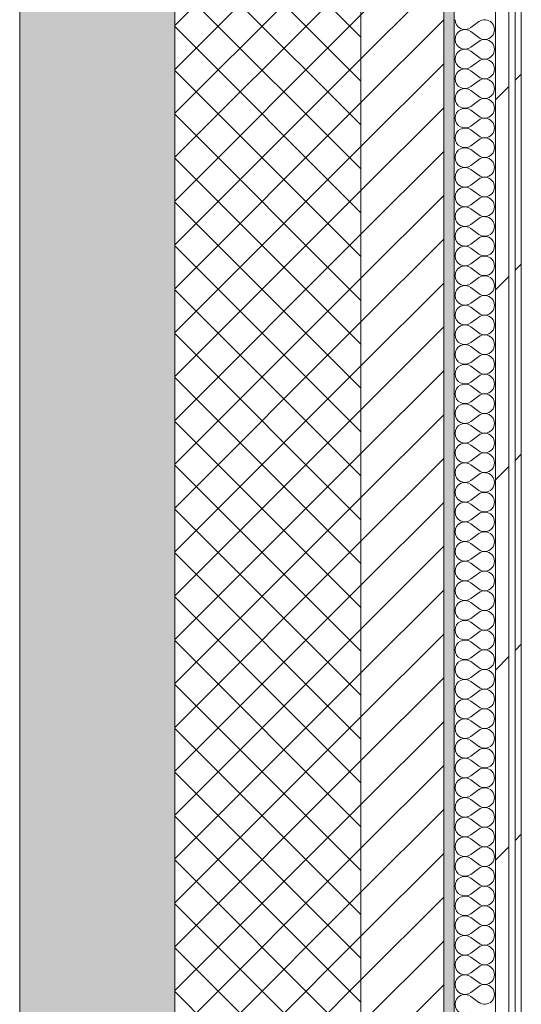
# Model space of a CAD drawing. Header units: millimetres. Extents: x -40968 to 77376, y -17881 to 4746.
# Tile 227 of 256: x -2101 to -1616, y -3619 to -2667. Entities that reach past the tile are written whole.
import ezdxf

# ---------------------------------------------------------------- set-up
doc = ezdxf.new("R2010")
doc.units = ezdxf.units.MM
doc.header["$MEASUREMENT"] = 0
doc.linetypes.add('Wipeout_Contour', pattern=[1000, 0, -1000])
doc.layers.add('12_FAÇ_Façana', color=7, linetype='Continuous')
doc.layers.add('Nuevo_08_E_Envans secs', color=7, linetype='Continuous')
for name, color, linetype, lineweight, true_color in [('12_FAÇ_Façana_Pluma_Nº__102', 7, 'Continuous', 5, 0xcccccc), ('12_FAÇ_Façana_Pluma_Nº__174', 7, 'Continuous', 13, 0xe4ad2c), ('12_FAÇ_Façana_Pluma_Nº__176', 7, 'Continuous', 15, 0x93a0c6), ('Nuevo_08_E_Envans secs_Pluma_Nº__102', 7, 'Continuous', 5, 0xcccccc), ('Nuevo_08_E_Envans secs_Pluma_Nº__171', 171, 'Continuous', 13, 0xaaaaff), ('Nuevo_08_E_Envans secs_Pluma_Nº__177', 7, 'Continuous', 15, 0xf7e046)]:
    doc.layers.add(name, color=color, linetype=linetype, lineweight=lineweight, true_color=true_color)
for name, color, linetype, lineweight in [('12_FAÇ_Façana_Pluma_Nº__2', 8, 'Continuous', 5), ('12_FAÇ_Façana_Pluma_Nº__7', 7, 'Continuous', 5), ('Nuevo_08_E_Envans secs_Pluma_Nº__1', 7, 'Continuous', 5)]:
    doc.layers.add(name, color=color, linetype=linetype, lineweight=lineweight)
pattern_1 = [(45, (0, 0), (-183.848, 183.848), [195, -65]), (45, (7e-14, 183.85), (-183.848, 183.848), [195, -65])]

# ---------------------------------------------------------------- blocks, each defined once
blk = doc.blocks.new('Muro_1_5', base_point=(-1681.11, -1193.98))
at = {"layer": '12_FAÇ_Façana_Pluma_Nº__102', "linetype": 'Continuous', "lineweight": 0, "true_color": 0xe5e5e5}
blk.add_hatch(color=254, dxfattribs=at).paths.add_polyline_path([(-2101.11, -10658.98), (-1951.11, -10658.98), (-1951.11, -7438.98), (-1971.11, -7438.98), (-1971.11, -6988.97), (-1951.11, -6988.97), (-1951.11, -1638.98), (-2101.11, -1638.98)])
at = {"layer": '12_FAÇ_Façana_Pluma_Nº__174', "linetype": 'Continuous', "lineweight": 13, "true_color": 0xe4ad2c}
h = blk.add_hatch(dxfattribs=at)
h.set_pattern_fill('SATE_Aislamiento_0005', color=42, style=0, pattern_type=2)
h.set_pattern_definition([(45, (0, 0), (-21.2132, 21.2132), []), (135, (0, 0), (21.2132, 21.2132), [])])
h.paths.add_polyline_path([(-1951.11, -1638.98), (-1951.11, -6988.97), (-1771.11, -6988.97), (-1771.11, -1638.98)])
at = {"layer": '12_FAÇ_Façana_Pluma_Nº__176', "linetype": 'Continuous', "lineweight": 0, "true_color": 0x495063}
blk.add_hatch(color=251, dxfattribs=at).paths.add_polyline_path([(-1681.11, -1678.98), (-1691.11, -1678.98), (-1691.11, -6988.97), (-1681.11, -6988.97)])
at = {"layer": '12_FAÇ_Façana_Pluma_Nº__2', "linetype": 'Continuous', "lineweight": 5}
h = blk.add_hatch(dxfattribs=at)
h.set_pattern_fill('Ceramic_0005', color=8, style=0, pattern_type=2)
h.set_pattern_definition([(45, (0, 0), (-21.2132, 21.2132), [])])
h.paths.add_polyline_path([(-1691.11, -1678.98), (-1771.11, -1678.98), (-1771.11, -6988.97), (-1691.11, -6988.97)])
at = {"layer": '12_FAÇ_Façana_Pluma_Nº__7', "color": 7, "linetype": 'Continuous', "lineweight": 5}
for p, q in [((-1951.11, -1638.98), (-1951.11, -6988.97)), ((-1771.11, -6988.97), (-1771.11, -1678.98)), ((-1691.11, -6988.97), (-1691.11, -1678.98))]:
    blk.add_line(p, q, dxfattribs=at)
at = {"layer": '12_FAÇ_Façana_Pluma_Nº__7', "color": 7, "linetype": 'Continuous', "lineweight": 5, "flags": 128}
for points in [[(-2101.11, -1638.98), (-2101.11, -10658.98)], [(-1681.11, -6988.97), (-1681.11, -1678.98)]]:
    blk.add_lwpolyline(points, dxfattribs=at)
blk = doc.blocks.new('*X353')
at = {"layer": 'Nuevo_08_E_Envans secs_Pluma_Nº__102', "color": 254, "linetype": 'Continuous', "lineweight": 5, "true_color": 0xcccccc}
for p, q in [((-1657.3, -2668.57), (-1664.92, -2674.29)), ((-1657.3, -2683.81), (-1664.92, -2678.1)), ((-1657.3, -2687.62), (-1664.92, -2693.33)), ((-1657.3, -2702.86), (-1664.92, -2697.14)), ((-1657.3, -2706.67), (-1664.92, -2712.38)), ((-1657.3, -2721.9), (-1664.92, -2716.19)), ((-1657.3, -2725.71), (-1664.92, -2731.43)), ((-1657.3, -2740.95), (-1664.92, -2735.24)), ((-1657.3, -2744.76), (-1664.92, -2750.48)), ((-1657.3, -2760), (-1664.92, -2754.29)), ((-1657.3, -2763.81), (-1664.92, -2769.52)), ((-1657.3, -2779.05), (-1664.92, -2773.33)), ((-1657.3, -2782.86), (-1664.92, -2788.57)), ((-1657.3, -2798.1), (-1664.92, -2792.38)), ((-1657.3, -2801.9), (-1664.92, -2807.62)), ((-1657.3, -2817.14), (-1664.92, -2811.43)), ((-1657.3, -2820.95), (-1664.92, -2826.67)), ((-1657.3, -2836.19), (-1664.92, -2830.48)), ((-1657.3, -2840), (-1664.92, -2845.71)), ((-1657.3, -2855.24), (-1664.92, -2849.52)), ((-1657.3, -2859.05), (-1664.92, -2864.76)), ((-1657.3, -2874.29), (-1664.92, -2868.57)), ((-1657.3, -2878.1), (-1664.92, -2883.81)), ((-1657.3, -2893.33), (-1664.92, -2887.62)), ((-1657.3, -2897.14), (-1664.92, -2902.86)), ((-1657.3, -2912.38), (-1664.92, -2906.67)), ((-1657.3, -2916.19), (-1664.92, -2921.9)), ((-1657.3, -2931.43), (-1664.92, -2925.71)), ((-1657.3, -2935.24), (-1664.92, -2940.95)), ((-1657.3, -2950.48), (-1664.92, -2944.76)), ((-1657.3, -2954.29), (-1664.92, -2960)), ((-1657.3, -2969.52), (-1664.92, -2963.81)), ((-1657.3, -2973.33), (-1664.92, -2979.05)), ((-1657.3, -2988.57), (-1664.92, -2982.86)), ((-1657.3, -2992.38), (-1664.92, -2998.1)), ((-1657.3, -3007.62), (-1664.92, -3001.9)), ((-1657.3, -3011.43), (-1664.92, -3017.14)), ((-1657.3, -3026.67), (-1664.92, -3020.95)), ((-1657.3, -3030.48), (-1664.92, -3036.19)), ((-1657.3, -3045.71), (-1664.92, -3040)), ((-1657.3, -3049.52), (-1664.92, -3055.24)), ((-1657.3, -3064.76), (-1664.92, -3059.05)), ((-1657.3, -3068.57), (-1664.92, -3074.29)), ((-1657.3, -3083.81), (-1664.92, -3078.1)), ((-1657.3, -3087.62), (-1664.92, -3093.33)), ((-1657.3, -3102.86), (-1664.92, -3097.14)), ((-1657.3, -3106.67), (-1664.92, -3112.38)), ((-1657.3, -3121.9), (-1664.92, -3116.19)), ((-1657.3, -3125.71), (-1664.92, -3131.43)), ((-1657.3, -3140.95), (-1664.92, -3135.24)), ((-1657.3, -3144.76), (-1664.92, -3150.48)), ((-1657.3, -3160), (-1664.92, -3154.29)), ((-1657.3, -3163.81), (-1664.92, -3169.52)), ((-1657.3, -3179.05), (-1664.92, -3173.33)), ((-1657.3, -3182.86), (-1664.92, -3188.57)), ((-1657.3, -3198.1), (-1664.92, -3192.38)), ((-1657.3, -3201.9), (-1664.92, -3207.62)), ((-1657.3, -3217.14), (-1664.92, -3211.43)), ((-1657.3, -3220.95), (-1664.92, -3226.67)), ((-1657.3, -3236.19), (-1664.92, -3230.48)), ((-1657.3, -3240), (-1664.92, -3245.71)), ((-1657.3, -3255.24), (-1664.92, -3249.52)), ((-1657.3, -3259.05), (-1664.92, -3264.76)), ((-1657.3, -3274.29), (-1664.92, -3268.57)), ((-1657.3, -3278.1), (-1664.92, -3283.81)), ((-1657.3, -3293.33), (-1664.92, -3287.62)), ((-1657.3, -3297.14), (-1664.92, -3302.86)), ((-1657.3, -3312.38), (-1664.92, -3306.67)), ((-1657.3, -3316.19), (-1664.92, -3321.9)), ((-1657.3, -3331.43), (-1664.92, -3325.71)), ((-1657.3, -3335.24), (-1664.92, -3340.95)), ((-1657.3, -3350.48), (-1664.92, -3344.76)), ((-1657.3, -3354.29), (-1664.92, -3360)), ((-1657.3, -3369.52), (-1664.92, -3363.81)), ((-1657.3, -3373.33), (-1664.92, -3379.05)), ((-1657.3, -3388.57), (-1664.92, -3382.86)), ((-1657.3, -3392.38), (-1664.92, -3398.1)), ((-1657.3, -3407.62), (-1664.92, -3401.9)), ((-1657.3, -3411.43), (-1664.92, -3417.14)), ((-1657.3, -3426.67), (-1664.92, -3420.95)), ((-1657.3, -3430.48), (-1664.92, -3436.19)), ((-1657.3, -3445.71), (-1664.92, -3440)), ((-1657.3, -3449.52), (-1664.92, -3455.24)), ((-1657.3, -3464.76), (-1664.92, -3459.05)), ((-1657.3, -3468.57), (-1664.92, -3474.29)), ((-1657.3, -3483.81), (-1664.92, -3478.1)), ((-1657.3, -3487.62), (-1664.92, -3493.33)), ((-1657.3, -3502.86), (-1664.92, -3497.14)), ((-1657.3, -3506.67), (-1664.92, -3512.38)), ((-1657.3, -3521.9), (-1664.92, -3516.19)), ((-1657.3, -3525.71), (-1664.92, -3531.43)), ((-1657.3, -3540.95), (-1664.92, -3535.24)), ((-1657.3, -3544.76), (-1664.92, -3550.48)), ((-1657.3, -3560), (-1664.92, -3554.29)), ((-1657.3, -3563.81), (-1664.92, -3569.52)), ((-1657.3, -3579.05), (-1664.92, -3573.33)), ((-1657.3, -3582.86), (-1664.92, -3588.57)), ((-1657.3, -3598.1), (-1664.92, -3592.38)), ((-1657.3, -3601.9), (-1664.92, -3607.62)), ((-1657.3, -3617.14), (-1664.92, -3611.43))]:
    blk.add_line(p, q, dxfattribs=at)
for centre, start, end in [((-1670.63, -2666.67), 180, 306.8699), ((-1651.59, -2676.19), 233.1301, 126.8699), ((-1670.63, -2685.71), 53.1301, 180), ((-1670.63, -2685.71), 180, 306.8699), ((-1651.59, -2695.24), 233.1301, 126.8699), ((-1670.63, -2704.76), 53.1301, 180), ((-1670.63, -2704.76), 180, 306.8699), ((-1651.59, -2714.29), 233.1301, 126.8699), ((-1670.63, -2723.81), 53.1301, 180), ((-1670.63, -2723.81), 180, 306.8699), ((-1651.59, -2733.33), 233.1301, 126.8699), ((-1670.63, -2742.86), 53.1301, 180), ((-1670.63, -2742.86), 180, 306.8699), ((-1651.59, -2752.38), 233.1301, 126.8699), ((-1670.63, -2761.9), 53.1301, 180), ((-1670.63, -2761.9), 180, 306.8699), ((-1651.59, -2771.43), 233.1301, 126.8699), ((-1670.63, -2780.95), 53.1301, 180), ((-1670.63, -2780.95), 180, 306.8699), ((-1651.59, -2790.48), 233.1301, 126.8699), ((-1670.63, -2800), 53.1301, 180), ((-1670.63, -2800), 180, 306.8699), ((-1651.59, -2809.52), 233.1301, 126.8699), ((-1670.63, -2819.05), 53.1301, 180), ((-1670.63, -2819.05), 180, 306.8699), ((-1651.59, -2828.57), 233.1301, 126.8699), ((-1670.63, -2838.1), 53.1301, 180), ((-1670.63, -2838.1), 180, 306.8699), ((-1651.59, -2847.62), 233.1301, 126.8699), ((-1670.63, -2857.14), 53.1301, 180), ((-1670.63, -2857.14), 180, 306.8699), ((-1651.59, -2866.67), 233.1301, 126.8699), ((-1670.63, -2876.19), 53.1301, 180), ((-1670.63, -2876.19), 180, 306.8699), ((-1651.59, -2885.71), 233.1301, 126.8699), ((-1670.63, -2895.24), 53.1301, 180), ((-1670.63, -2895.24), 180, 306.8699), ((-1651.59, -2904.76), 233.1301, 126.8699), ((-1670.63, -2914.29), 53.1301, 180), ((-1670.63, -2914.29), 180, 306.8699), ((-1651.59, -2923.81), 233.1301, 126.8699), ((-1670.63, -2933.33), 53.1301, 180), ((-1670.63, -2933.33), 180, 306.8699), ((-1651.59, -2942.86), 233.1301, 126.8699), ((-1670.63, -2952.38), 53.1301, 180), ((-1670.63, -2952.38), 180, 306.8699), ((-1651.59, -2961.9), 233.1301, 126.8699), ((-1670.63, -2971.43), 53.1301, 180), ((-1670.63, -2971.43), 180, 306.8699), ((-1651.59, -2980.95), 233.1301, 126.8699), ((-1670.63, -2990.48), 53.1301, 180), ((-1670.63, -2990.48), 180, 306.8699), ((-1651.59, -3000), 233.1301, 126.8699), ((-1670.63, -3009.52), 53.1301, 180), ((-1670.63, -3009.52), 180, 306.8699), ((-1651.59, -3019.05), 233.1301, 126.8699), ((-1670.63, -3028.57), 53.1301, 180), ((-1670.63, -3028.57), 180, 306.8699), ((-1651.59, -3038.1), 233.1301, 126.8699), ((-1670.63, -3047.62), 53.1301, 180), ((-1670.63, -3047.62), 180, 306.8699), ((-1651.59, -3057.14), 233.1301, 126.8699), ((-1670.63, -3066.67), 53.1301, 180), ((-1670.63, -3066.67), 180, 306.8699), ((-1651.59, -3076.19), 233.1301, 126.8699), ((-1670.63, -3085.71), 53.1301, 180), ((-1670.63, -3085.71), 180, 306.8699), ((-1651.59, -3095.24), 233.1301, 126.8699), ((-1670.63, -3104.76), 53.1301, 180), ((-1670.63, -3104.76), 180, 306.8699), ((-1651.59, -3114.29), 233.1301, 126.8699), ((-1670.63, -3123.81), 53.1301, 180), ((-1670.63, -3123.81), 180, 306.8699), ((-1651.59, -3133.33), 233.1301, 126.8699), ((-1670.63, -3142.86), 53.1301, 180), ((-1670.63, -3142.86), 180, 306.8699), ((-1651.59, -3152.38), 233.1301, 126.8699), ((-1670.63, -3161.9), 53.1301, 180), ((-1670.63, -3161.9), 180, 306.8699), ((-1651.59, -3171.43), 233.1301, 126.8699), ((-1670.63, -3180.95), 53.1301, 180), ((-1670.63, -3180.95), 180, 306.8699), ((-1651.59, -3190.48), 233.1301, 126.8699), ((-1670.63, -3200), 53.1301, 180), ((-1670.63, -3200), 180, 306.8699), ((-1651.59, -3209.52), 233.1301, 126.8699), ((-1670.63, -3219.05), 53.1301, 180), ((-1670.63, -3219.05), 180, 306.8699), ((-1651.59, -3228.57), 233.1301, 126.8699), ((-1670.63, -3238.1), 53.1301, 180), ((-1670.63, -3238.1), 180, 306.8699), ((-1651.59, -3247.62), 233.1301, 126.8699), ((-1670.63, -3257.14), 53.1301, 180), ((-1670.63, -3257.14), 180, 306.8699), ((-1651.59, -3266.67), 233.1301, 126.8699), ((-1670.63, -3276.19), 53.1301, 180), ((-1670.63, -3276.19), 180, 306.8699), ((-1651.59, -3285.71), 233.1301, 126.8699), ((-1670.63, -3295.24), 53.1301, 180), ((-1670.63, -3295.24), 180, 306.8699), ((-1651.59, -3304.76), 233.1301, 126.8699), ((-1670.63, -3314.29), 53.1301, 180), ((-1670.63, -3314.29), 180, 306.8699), ((-1651.59, -3323.81), 233.1301, 126.8699), ((-1670.63, -3333.33), 53.1301, 180), ((-1670.63, -3333.33), 180, 306.8699), ((-1651.59, -3342.86), 233.1301, 126.8699), ((-1670.63, -3352.38), 53.1301, 180), ((-1670.63, -3352.38), 180, 306.8699), ((-1651.59, -3361.9), 233.1301, 126.8699), ((-1670.63, -3371.43), 53.1301, 180), ((-1670.63, -3371.43), 180, 306.8699), ((-1651.59, -3380.95), 233.1301, 126.8699), ((-1670.63, -3390.48), 53.1301, 180), ((-1670.63, -3390.48), 180, 306.8699), ((-1651.59, -3400), 233.1301, 126.8699), ((-1670.63, -3409.52), 53.1301, 180), ((-1670.63, -3409.52), 180, 306.8699), ((-1651.59, -3419.05), 233.1301, 126.8699), ((-1670.63, -3428.57), 53.1301, 180), ((-1670.63, -3428.57), 180, 306.8699), ((-1651.59, -3438.1), 233.1301, 126.8699), ((-1670.63, -3447.62), 53.1301, 180), ((-1670.63, -3447.62), 180, 306.8699), ((-1651.59, -3457.14), 233.1301, 126.8699), ((-1670.63, -3466.67), 53.1301, 180), ((-1670.63, -3466.67), 180, 306.8699), ((-1651.59, -3476.19), 233.1301, 126.8699), ((-1670.63, -3485.71), 53.1301, 180), ((-1670.63, -3485.71), 180, 306.8699), ((-1651.59, -3495.24), 233.1301, 126.8699), ((-1670.63, -3504.76), 53.1301, 180), ((-1670.63, -3504.76), 180, 306.8699), ((-1651.59, -3514.29), 233.1301, 126.8699), ((-1670.63, -3523.81), 53.1301, 180), ((-1670.63, -3523.81), 180, 306.8699), ((-1651.59, -3533.33), 233.1301, 126.8699), ((-1670.63, -3542.86), 53.1301, 180), ((-1670.63, -3542.86), 180, 306.8699), ((-1651.59, -3552.38), 233.1301, 126.8699), ((-1670.63, -3561.9), 53.1301, 180), ((-1670.63, -3561.9), 180, 306.8699), ((-1651.59, -3571.43), 233.1301, 126.8699), ((-1670.63, -3580.95), 53.1301, 180), ((-1670.63, -3580.95), 180, 306.8699), ((-1651.59, -3590.48), 233.1301, 126.8699), ((-1670.63, -3600), 53.1301, 180), ((-1670.63, -3600), 180, 306.8699), ((-1651.59, -3609.52), 233.1301, 126.8699), ((-1670.63, -3619.05), 53.1301, 180), ((-1670.63, -3619.05), 180, 306.8699)]:
    blk.add_arc(centre, 9.52, start, end, dxfattribs=at)
blk = doc.blocks.new('Muro_120_5', base_point=(-1616.11, -6988.97))
at = {"layer": 'Nuevo_08_E_Envans secs_Pluma_Nº__1', "color": 7, "linetype": 'Continuous', "lineweight": 5, "flags": 128}
blk.add_lwpolyline([(-1681.11, -1703.98), (-1681.11, -6988.97)], dxfattribs=at)
at = {"color": 254, "linetype": 'Wipeout_Contour', "lineweight": 0, "ltscale": 19077.207977}
blk.add_wipeout([(-1628.11, -6988.97), (-1628.11, -1703.98), (-1641.11, -1703.98), (-1641.11, -6988.97)], dxfattribs=at).dxf.layer = 'Nuevo_08_E_Envans secs'
at = {"color": 254, "linetype": 'Wipeout_Contour', "lineweight": 0, "ltscale": 19048.763385}
blk.add_wipeout([(-1616.11, -6988.97), (-1616.11, -1703.98), (-1622.11, -1703.98), (-1622.11, -6988.97)], dxfattribs=at).dxf.layer = 'Nuevo_08_E_Envans secs'
at = {"layer": 'Nuevo_08_E_Envans secs_Pluma_Nº__171', "linetype": 'Continuous', "lineweight": 13, "true_color": 0xaaaaff}
h = blk.add_hatch(dxfattribs=at)
h.set_pattern_fill('Panellat_HPL_0005', color=161, style=0, pattern_type=2)
h.set_pattern_definition(pattern_1)
h.paths.add_polyline_path([(-1616.11, -6988.97), (-1616.11, -1703.98), (-1622.11, -1703.98), (-1622.11, -6988.97)])
at = {"layer": 'Nuevo_08_E_Envans secs_Pluma_Nº__177', "linetype": 'Continuous', "lineweight": 15, "true_color": 0xf7e046}
h = blk.add_hatch(dxfattribs=at)
h.set_pattern_fill('Panellat_HPL_0005', color=53, style=0, pattern_type=2)
h.set_pattern_definition(pattern_1)
h.paths.add_polyline_path([(-1628.11, -6988.97), (-1628.11, -1703.98), (-1641.11, -1703.98), (-1641.11, -6988.97)])
at = {"layer": 'Nuevo_08_E_Envans secs_Pluma_Nº__1', "color": 7, "linetype": 'Continuous', "lineweight": 5}
for p, q in [((-1641.11, -6988.97), (-1641.11, -1703.98)), ((-1628.11, -6988.97), (-1628.11, -1703.98)), ((-1622.11, -6988.97), (-1622.11, -1703.98))]:
    blk.add_line(p, q, dxfattribs=at)
at = {"layer": 'Nuevo_08_E_Envans secs_Pluma_Nº__1', "color": 7, "linetype": 'Continuous', "lineweight": 5, "flags": 128}
blk.add_lwpolyline([(-1616.11, -6988.97), (-1616.11, -1703.98)], dxfattribs=at)
at = {"layer": 'Nuevo_08_E_Envans secs', "color": 7, "lineweight": 20}
blk.add_blockref('*X353', (0, 0), dxfattribs=at)

msp = doc.modelspace()

# ---------------------------------------------------------------- block references
at = {"layer": '12_FAÇ_Façana', "color": 7, "lineweight": 20}
msp.add_blockref('Muro_1_5', (-1681.11, -1193.98), dxfattribs=at)

# ---------------------------------------------------------------- next in the draw order: block references
at = {"layer": 'Nuevo_08_E_Envans secs', "color": 7, "lineweight": 20}
msp.add_blockref('Muro_120_5', (-1616.11, -6988.97), dxfattribs=at)

doc.saveas('drawing.dxf')
